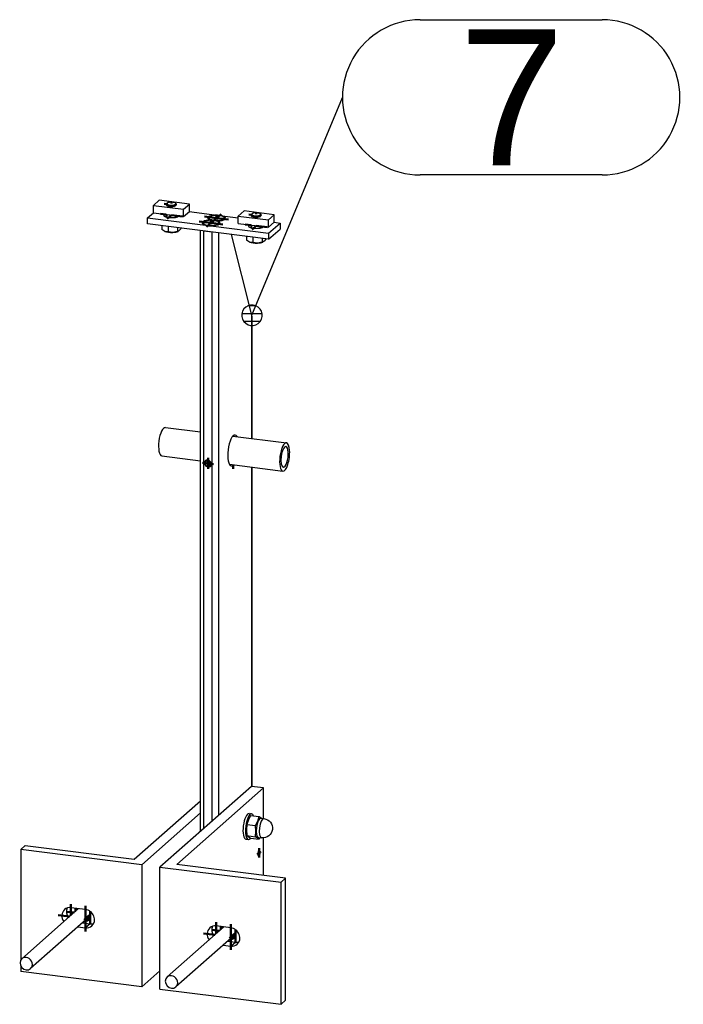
# Model space of a CAD drawing. Header units: millimetres. Extents: x 4464 to 5058, y 2900 to 3320.
# Tile 19 of 110: x 4703 to 4720, y 2926 to 2951. Entities that reach past the tile are written whole.
import ezdxf
from ezdxf.enums import TextEntityAlignment as Align

# ---------------------------------------------------------------- set-up
doc = ezdxf.new("R2010")
doc.units = ezdxf.units.MM
doc.linetypes.add('STRICHPUNKT2', pattern=[18.5, 10, -4, 0.5, -4])
doc.layers.get('0').update_dxf_attribs({"linetype": 'CONTINUOUS'})
for name, color, linetype in [('DIM49', 4, 'CONTINUOUS'), ('LE_GREEN', 3, 'CONTINUOUS'), ('LE_RED', 1, 'CONTINUOUS'), ('TXT_ALL', 7, 'CONTINUOUS')]:
    doc.layers.add(name, color=color, linetype=linetype)
doc.layers.add('LE_ALL', color=7, linetype='CONTINUOUS', lineweight=50)
doc.styles.add('ARIAL', font='arial.ttf')

# ---------------------------------------------------------------- blocks, each defined once
blk = doc.blocks.new('BALUSTER PROFIEL 80X15 R4_03794', base_point=(4708.836, 2940.318))
for p, q in [((4707.944, 2930.112), (4707.944, 2945.583)), ((4708.03, 2930.188), (4708.03, 2945.572)), ((4708.248, 2945.544), (4708.03, 2945.572)), ((4708.248, 2930.381), (4708.248, 2945.544)), ((4708.42, 2930.532), (4708.42, 2945.523)), ((4709.269, 2943.404), (4708.745, 2945.482)), ((4709.269, 2940.23), (4709.269, 2943.404)), ((4709.277, 2940.229), (4709.277, 2943.339)), ((4709.269, 2931.269), (4709.269, 2939.491)), ((4709.277, 2931.268), (4709.277, 2939.49))]:
    blk.add_line(p, q)
for centre, major_axis, ratio, start_param, end_param in [((4709.144, 2943.42), (0.087, -0.181), 0.559575, 0.864613, 1.22598), ((4708.786, 2939.921), (-0.05, -0.397), 0.333333, 3.141593, 6.283185), ((4708.786, 2939.921), (-0.05, -0.397), 0.333333, 2.730455, 3.141593), ((4708.786, 2939.921), (-0.05, -0.397), 0.333333, 0, 0.411138)]:
    blk.add_ellipse(centre, major_axis=major_axis, ratio=ratio, start_param=start_param, end_param=end_param)
at = {"layer": 'LE_RED'}
for start_param, end_param in [(3.141593, 6.283185), (2.093172, 3.141593), (0, 0.522376)]:
    blk.add_ellipse((4708.139, 2939.587), major_axis=(0.0661, -0.075), ratio=0.881917, start_param=start_param, end_param=end_param, dxfattribs=at)
blk = doc.blocks.new('_03796', base_point=(4708.786, 2939.552))
at = {"layer": 'LE_ALL', "color": 1, "linetype": 'STRICHPUNKT2'}
for p, q in [((4708.139, 2939.587), (4707.999, 2939.605)), ((4708.122, 2939.571), (4708.194, 2939.636)), ((4708.139, 2939.587), (4708.139, 2939.728)), ((4708.139, 2939.587), (4708.139, 2939.446)), ((4708.139, 2939.587), (4708.28, 2939.569)), ((4708.786, 2939.552), (4708.786, 2939.45))]:
    blk.add_line(p, q, dxfattribs=at)
blk = doc.blocks.new('_03795')
blk.add_blockref('_03796', (4708.786, 2939.552))
blk = doc.blocks.new('DIN 13-M6_03798', base_point=(4708.194, 2939.524))
for start_param, end_param in [(3.141593, 6.283185), (0, 3.141593)]:
    blk.add_ellipse((4708.139, 2939.587), major_axis=(0.0551, -0.0625), ratio=0.881917, start_param=start_param, end_param=end_param)
at = {"layer": 'LE_RED'}
for start_param, end_param in [(3.141593, 6.283185), (2.093172, 3.141593), (0, 0.522376)]:
    blk.add_ellipse((4708.139, 2939.587), major_axis=(0.0661, -0.075), ratio=0.881917, start_param=start_param, end_param=end_param, dxfattribs=at)
blk = doc.blocks.new('DIN 13-M6_03797')
blk.add_blockref('DIN 13-M6_03798', (4708.194, 2939.524))
blk = doc.blocks.new('BALUSTER PROFIEL 80X15 R4_03793')
for name, p in [('BALUSTER PROFIEL 80X15 R4_03794', (4708.836, 2940.318)), ('_03795', (0, 0)), ('DIN 13-M6_03797', (0, 0))]:
    blk.add_blockref(name, p)
blk = doc.blocks.new('Hoeklijn 200x100x10_03801', base_point=(4708.528, 2927.179))
for p, q in [((4709.257, 2931.27), (4706.9, 2929.192)), ((4707.33, 2929.256), (4709.569, 2931.231)), ((4709.569, 2931.231), (4709.257, 2931.27)), ((4709.569, 2930.439), (4709.569, 2931.231)), ((4709.569, 2928.974), (4709.569, 2929.941)), ((4706.9, 2929.192), (4710.018, 2928.799)), ((4706.9, 2926.049), (4706.9, 2929.192)), ((4710.136, 2928.903), (4707.33, 2929.256)), ((4710.018, 2928.799), (4710.136, 2928.903)), ((4708.724, 2927.626), (4708.35, 2927.673)), ((4708.528, 2927.179), (4708.724, 2927.155)), ((4708.646, 2927.283), (4708.842, 2927.259)), ((4708.724, 2927.155), (4708.842, 2927.259))]:
    blk.add_line(p, q)
for points in [[(4710.018, 2925.656), (4710.136, 2925.76), (4710.136, 2928.903)], [(4706.9, 2926.049), (4710.018, 2925.656), (4710.018, 2928.799)]]:
    blk.add_lwpolyline(points)
for centre, major_axis, ratio, start_param, end_param in [((4709.451, 2929.556), (-0.0104, -0.0827), 0.333333, 3.141593, 6.283185), ((4709.451, 2929.556), (-0.0104, -0.0827), 0.333333, 0, 3.141593), ((4708.35, 2927.438), (0.165, -0.188), 0.881917, 3.141593, 4.597824), ((4708.35, 2927.438), (0.165, -0.188), 0.881917, 2.356194, 3.141593), ((4708.468, 2927.542), (0.165, -0.188), 0.881917, 3.505949, 4.597824), ((4708.724, 2927.39), (0.165, -0.188), 0.881917, 6.283185, 8.63938), ((4708.724, 2927.39), (0.165, -0.188), 0.881917, 5.497787, 6.283185), ((4708.842, 2927.494), (0.165, -0.188), 0.881917, 5.497787, 5.918829)]:
    blk.add_ellipse(centre, major_axis=major_axis, ratio=ratio, start_param=start_param, end_param=end_param)
blk = doc.blocks.new('_03803', base_point=(4708.857, 2927.508))
at = {"layer": 'LE_ALL', "color": 1, "linetype": 'STRICHPUNKT2'}
for p, q in [((4709.451, 2929.556), (4709.451, 2929.674)), ((4709.451, 2929.556), (4709.407, 2929.517)), ((4709.423, 2929.559), (4709.49, 2929.551)), ((4709.451, 2929.556), (4709.495, 2929.595)), ((4709.451, 2929.556), (4709.451, 2929.438)), ((4708.234, 2927.571), (4708.43, 2927.546)), ((4708.35, 2927.476), (4708.35, 2927.768)), ((4708.468, 2927.58), (4708.468, 2927.658)), ((4708.724, 2927.06), (4708.724, 2927.72)), ((4708.842, 2927.259), (4708.842, 2927.579)), ((4708.023, 2927.479), (4708.312, 2927.442)), ((4708.857, 2927.508), (4708.689, 2927.359))]:
    blk.add_line(p, q, dxfattribs=at)
blk = doc.blocks.new('_03802')
blk.add_blockref('_03803', (4708.857, 2927.508))
blk = doc.blocks.new('Hoeklijn 200x100x10_03800')
for name, p in [('Hoeklijn 200x100x10_03801', (4708.528, 2927.179)), ('_03802', (0, 0))]:
    blk.add_blockref(name, p)
blk = doc.blocks.new('Hoeklijn 200x100x10_03805', base_point=(4704.982, 2928.098))
for p, q in [((4706.238, 2929.394), (4707.944, 2930.898)), ((4703.314, 2929.643), (4703.432, 2929.747)), ((4706.432, 2929.251), (4703.314, 2929.643)), ((4703.314, 2929.643), (4703.314, 2926.795)), ((4703.432, 2929.747), (4706.238, 2929.394)), ((4704.982, 2928.098), (4704.608, 2928.145)), ((4704.786, 2927.651), (4704.982, 2927.626)), ((4704.904, 2927.755), (4705.1, 2927.73)), ((4705.1, 2927.73), (4704.982, 2927.626)), ((4703.314, 2926.648), (4703.314, 2926.501)), ((4706.432, 2926.108), (4703.314, 2926.501)), ((4706.9, 2926.52), (4706.432, 2926.108))]:
    blk.add_line(p, q)
blk.add_lwpolyline([(4707.944, 2930.584), (4706.432, 2929.251), (4706.432, 2926.108)])
for centre, start_param, end_param in [((4704.608, 2927.909), 3.141593, 4.597824), ((4704.608, 2927.909), 2.356194, 3.141593), ((4704.726, 2928.013), 3.505949, 4.597824), ((4704.982, 2927.862), 0, 2.356194), ((4704.982, 2927.862), 5.497787, 6.283185), ((4705.1, 2927.966), 5.497787, 5.918829)]:
    blk.add_ellipse(centre, major_axis=(0.165, -0.188), ratio=0.881917, start_param=start_param, end_param=end_param)
blk = doc.blocks.new('_03807', base_point=(4705.115, 2927.979))
at = {"layer": 'LE_ALL', "color": 1, "linetype": 'STRICHPUNKT2'}
for p, q in [((4704.608, 2928.239), (4704.608, 2927.947)), ((4704.726, 2928.13), (4704.726, 2928.051)), ((4704.982, 2928.192), (4704.982, 2927.532)), ((4704.571, 2927.914), (4704.281, 2927.95)), ((4704.688, 2928.018), (4704.492, 2928.042)), ((4705.115, 2927.979), (4704.947, 2927.831)), ((4705.1, 2928.051), (4705.1, 2927.73))]:
    blk.add_line(p, q, dxfattribs=at)
blk = doc.blocks.new('_03806')
blk.add_blockref('_03807', (4705.115, 2927.979))
blk = doc.blocks.new('Hoeklijn 200x100x10_03804')
for name, p in [('Hoeklijn 200x100x10_03805', (4704.982, 2928.098)), ('_03806', (0, 0))]:
    blk.add_blockref(name, p)
blk = doc.blocks.new('Precisie buis 22x3_03809', base_point=(4710.078, 2939.49))
for p, q in [((4707.039, 2940.511), (4707.944, 2940.397)), ((4708.779, 2940.292), (4710.157, 2940.118)), ((4706.947, 2939.783), (4707.944, 2939.658)), ((4708.687, 2939.564), (4710.065, 2939.39))]:
    blk.add_line(p, q)
for centre, major_axis, start_param, end_param in [((4706.993, 2940.147), (-0.046, -0.364), 3.141593, 6.283185), ((4710.111, 2939.754), (-0.046, -0.364), 3.141593, 6.283185), ((4710.111, 2939.754), (-0.033, -0.265), 3.141593, 6.283185), ((4710.111, 2939.754), (-0.046, -0.364), 0, 3.141593), ((4710.111, 2939.754), (-0.033, -0.265), 6.283185, 9.424778)]:
    blk.add_ellipse(centre, major_axis=major_axis, ratio=0.333333, start_param=start_param, end_param=end_param)
blk = doc.blocks.new('Precisie buis 22x3_03808')
blk.add_blockref('Precisie buis 22x3_03809', (4710.078, 2939.49))
blk = doc.blocks.new('153.1.100 100 x 5 50 x 47 PM6_03811', base_point=(4709.192, 2945.732))
for p, q in [((4706.58, 2945.912), (4706.729, 2946.043)), ((4706.58, 2945.912), (4708.072, 2945.724)), ((4706.58, 2945.754), (4706.58, 2945.912)), ((4708.199, 2945.849), (4708.184, 2945.858)), ((4708.394, 2945.973), (4708.367, 2945.984)), ((4708.39, 2945.832), (4708.369, 2945.826)), ((4708.501, 2945.967), (4708.47, 2945.963)), ((4708.501, 2945.967), (4708.912, 2945.915)), ((4709.698, 2945.362), (4706.58, 2945.754)), ((4708.207, 2945.707), (4709.698, 2945.519)), ((4709.698, 2945.519), (4709.993, 2945.779)), ((4709.698, 2945.362), (4709.993, 2945.621)), ((4709.837, 2945.798), (4709.993, 2945.779)), ((4709.993, 2945.779), (4709.993, 2945.621)), ((4709.698, 2945.519), (4709.698, 2945.362))]:
    blk.add_line(p, q)
for points in [[(4707.654, 2946.073), (4708.367, 2945.984)], [(4708.072, 2945.724), (4708.139, 2945.704), (4708.207, 2945.707)]]:
    blk.add_lwpolyline(points)
for centre, major_axis, start_param, end_param in [((4707.195, 2945.983), (0.2, 0), 2.761161, 3.141593), ((4707.195, 2945.983), (0.2, 0), 3.141593, 5.940882), ((4708.216, 2945.783), (0.228, 0), 1.712902, 3.50296), ((4708.357, 2945.907), (0.228, 0), 1.530478, 3.50296), ((4708.357, 2945.907), (0.228, 0), 3.50296, 3.847549), ((4708.357, 2945.907), (0.228, 0), 4.854494, 5.921818), ((4708.216, 2945.783), (0.228, 0), 5.921818, 6.989142), ((4708.357, 2945.907), (0.228, 0), 5.921818, 7.171566), ((4708.216, 2945.783), (0.228, 0), 3.50296, 4.029973), ((4708.216, 2945.783), (0.228, 0), 4.67207, 5.921818), ((4709.378, 2945.708), (0.2, 0), 2.761161, 3.141593), ((4709.378, 2945.708), (0.2, 0), 3.141593, 5.940882)]:
    blk.add_ellipse(centre, major_axis=major_axis, ratio=0.333333, start_param=start_param, end_param=end_param)
blk = doc.blocks.new('_03813', base_point=(4707.195, 2945.983))
at = {"layer": 'LE_ALL', "color": 1, "linetype": 'STRICHPUNKT2'}
for p, q in [((4707.062, 2945.999), (4706.915, 2946.018)), ((4707.195, 2945.983), (4707.089, 2945.889)), ((4707.195, 2945.983), (4707.476, 2945.947)), ((4708.357, 2945.907), (4708.05, 2945.946)), ((4708.216, 2945.783), (4708.332, 2945.885)), ((4708.216, 2945.877), (4708.216, 2945.759)), ((4708.357, 2945.907), (4708.241, 2945.805)), ((4708.357, 2945.907), (4708.473, 2946.01)), ((4708.357, 2946.002), (4708.357, 2945.884)), ((4708.357, 2945.907), (4708.665, 2945.869)), ((4708.216, 2945.783), (4707.909, 2945.821)), ((4708.216, 2945.783), (4708.1, 2945.68)), ((4708.216, 2945.783), (4708.523, 2945.744)), ((4709.245, 2945.724), (4709.097, 2945.743)), ((4709.378, 2945.708), (4709.272, 2945.614)), ((4709.378, 2945.708), (4709.659, 2945.672))]:
    blk.add_line(p, q, dxfattribs=at)
blk = doc.blocks.new('_03812')
blk.add_blockref('_03813', (4707.195, 2945.983))
blk = doc.blocks.new('153.1.100 100 x 5 50 x 47 PM6_03810')
for name, p in [('153.1.100 100 x 5 50 x 47 PM6_03811', (4709.192, 2945.732)), ('_03812', (0, 0))]:
    blk.add_blockref(name, p)
blk = doc.blocks.new('Sluitring (DIN 125)-M10_03817', base_point=(4709.26, 2930.562))
for p, q in [((4709.198, 2930.569), (4709.26, 2930.562)), ((4709.115, 2929.908), (4709.177, 2929.9))]:
    blk.add_line(p, q)
at = {"layer": 'LE_GREEN'}
for centre, start_param, end_param in [((4709.156, 2930.239), 3.141593, 6.283185), ((4709.219, 2930.231), 3.141593, 6.283185), ((4709.219, 2930.231), 2.614153, 3.141593), ((4709.219, 2930.231), 0, 0.527439)]:
    blk.add_ellipse(centre, major_axis=(-0.042, -0.331), ratio=0.333333, start_param=start_param, end_param=end_param, dxfattribs=at)
blk = doc.blocks.new('Sluitring (DIN 125)-M10_03816')
blk.add_blockref('Sluitring (DIN 125)-M10_03817', (4709.26, 2930.562))
blk = doc.blocks.new('Hoge dopmoer (DIN 1587)-M10_03819', base_point=(4709.474, 2929.947))
for p, q in [((4709.233, 2930.519), (4709.454, 2930.492)), ((4709.437, 2929.951), (4709.515, 2929.942))]:
    blk.add_line(p, q)
for points in [[(4709.233, 2930.519), (4709.176, 2930.406), (4709.139, 2930.291), (4709.359, 2930.263)], [(4709.474, 2929.947), (4709.454, 2929.911), (4709.359, 2929.973), (4709.37, 2930.117), (4709.359, 2930.263), (4709.417, 2930.376), (4709.454, 2930.492), (4709.533, 2930.443)], [(4709.139, 2930.291), (4709.129, 2930.147), (4709.139, 2930.001), (4709.359, 2929.973)], [(4709.139, 2930.001), (4709.233, 2929.939), (4709.454, 2929.911)]]:
    blk.add_lwpolyline(points)
blk.add_lwpolyline([(4709.499, 2930.447), (4709.577, 2930.438, -1), (4709.515, 2929.942)], format="xyb")
for centre in [(4709.468, 2930.199), (4709.546, 2930.19)]:
    blk.add_ellipse(centre, major_axis=(-0.031, -0.248), ratio=0.333333, start_param=3.141593, end_param=6.283185)
blk = doc.blocks.new('Hoge dopmoer (DIN 1587)-M10_03818')
blk.add_blockref('Hoge dopmoer (DIN 1587)-M10_03819', (4709.474, 2929.947))
blk = doc.blocks.new('Montage hoeklijn aan baluster_03815')
for name in ['Sluitring (DIN 125)-M10_03816', 'Hoge dopmoer (DIN 1587)-M10_03818']:
    blk.add_blockref(name, (0, 0))
blk = doc.blocks.new('Carrosseriering M12 (ISO 7093 _ DIN 9021)_03823', base_point=(4705.057, 2927.827))
for centre, start_param, end_param in [((4704.913, 2927.989), 3.317607, 3.810313), ((4704.952, 2928.024), 3.536683, 3.810313), ((4704.913, 2927.989), 5.614465, 6.283185), ((4704.952, 2928.024), 5.614465, 6.147079), ((4704.913, 2927.989), 6.283185, 7.508071)]:
    blk.add_ellipse(centre, major_axis=(0.143, -0.163), ratio=0.881917, start_param=start_param, end_param=end_param)
blk = doc.blocks.new('Carrosseriering M12 (ISO 7093 _ DIN 9021)_03822')
blk.add_blockref('Carrosseriering M12 (ISO 7093 _ DIN 9021)_03823', (4705.057, 2927.827))
blk = doc.blocks.new('Hoge dopmoer (DIN 1587)-M12_03825', base_point=(4704.995, 2927.835))
at = {"layer": 'LE_RED'}
for start_param, end_param in [(3.502147, 3.696404), (5.728374, 6.283185), (6.283185, 6.43201)]:
    blk.add_ellipse((4704.952, 2928.024), major_axis=(0.132, -0.15), ratio=0.881917, start_param=start_param, end_param=end_param, dxfattribs=at)
blk = doc.blocks.new('GEWINDE_03827', base_point=(4704.995, 2927.835))
blk.add_ellipse((4704.958, 2928.029), major_axis=(0.112, -0.128), ratio=0.881917, start_param=0, end_param=0.61832)
at = {"layer": 'LE_RED'}
for start_param, end_param in [(3.502147, 3.696404), (5.728374, 6.283185), (6.283185, 6.43201)]:
    blk.add_ellipse((4704.952, 2928.024), major_axis=(0.132, -0.15), ratio=0.881917, start_param=start_param, end_param=end_param, dxfattribs=at)
blk = doc.blocks.new('GEWINDE_03826')
blk.add_blockref('GEWINDE_03827', (4704.995, 2927.835))
blk = doc.blocks.new('Hoge dopmoer (DIN 1587)-M12_03824')
for name, p in [('Hoge dopmoer (DIN 1587)-M12_03825', (4704.995, 2927.835)), ('GEWINDE_03826', (0, 0))]:
    blk.add_blockref(name, p)
blk = doc.blocks.new('Draadstang-M12x140_03829', base_point=(4703.343, 2926.831))
for p, q in [((4704.804, 2928.12), (4703.343, 2926.831)), ((4705.071, 2927.902), (4703.568, 2926.576))]:
    blk.add_line(p, q)
for start_param, end_param in [(3.141593, 6.283185), (0, 3.141593)]:
    blk.add_ellipse((4703.455, 2926.704), major_axis=(0.112, -0.128), ratio=0.881917, start_param=start_param, end_param=end_param)
blk = doc.blocks.new('Draadstang-M12x140_03828')
blk.add_blockref('Draadstang-M12x140_03829', (4703.343, 2926.831))
blk = doc.blocks.new('Montage baluster_03820')
for name in ['Draadstang-M12x140_03828', 'Carrosseriering M12 (ISO 7093 _ DIN 9021)_03822', 'Hoge dopmoer (DIN 1587)-M12_03824']:
    blk.add_blockref(name, (0, 0))
blk = doc.blocks.new('Carrosseriering M12 (ISO 7093 _ DIN 9021)_03833', base_point=(4708.798, 2927.355))
for centre, start_param, end_param in [((4708.655, 2927.518), 3.317607, 3.810313), ((4708.694, 2927.552), 3.536683, 3.810313), ((4708.655, 2927.518), 0, 1.224886), ((4708.655, 2927.518), 5.614465, 6.283185), ((4708.694, 2927.552), 5.614465, 6.147079)]:
    blk.add_ellipse(centre, major_axis=(0.143, -0.163), ratio=0.881917, start_param=start_param, end_param=end_param)
blk = doc.blocks.new('Carrosseriering M12 (ISO 7093 _ DIN 9021)_03832')
blk.add_blockref('Carrosseriering M12 (ISO 7093 _ DIN 9021)_03833', (4708.798, 2927.355))
blk = doc.blocks.new('Hoge dopmoer (DIN 1587)-M12_03835', base_point=(4708.737, 2927.363))
at = {"layer": 'LE_RED'}
for start_param, end_param in [(3.502147, 3.696404), (5.728374, 6.283185), (0, 0.148825)]:
    blk.add_ellipse((4708.694, 2927.552), major_axis=(0.132, -0.15), ratio=0.881917, start_param=start_param, end_param=end_param, dxfattribs=at)
blk = doc.blocks.new('GEWINDE_03837', base_point=(4708.737, 2927.363))
blk.add_ellipse((4708.7, 2927.558), major_axis=(0.112, -0.128), ratio=0.881917, start_param=6.283185, end_param=6.901505)
at = {"layer": 'LE_RED'}
for start_param, end_param in [(3.502147, 3.696404), (5.728374, 6.283185), (0, 0.148825)]:
    blk.add_ellipse((4708.694, 2927.552), major_axis=(0.132, -0.15), ratio=0.881917, start_param=start_param, end_param=end_param, dxfattribs=at)
blk = doc.blocks.new('GEWINDE_03836')
blk.add_blockref('GEWINDE_03837', (4708.737, 2927.363))
blk = doc.blocks.new('Hoge dopmoer (DIN 1587)-M12_03834')
for name, p in [('Hoge dopmoer (DIN 1587)-M12_03835', (4708.737, 2927.363)), ('GEWINDE_03836', (0, 0))]:
    blk.add_blockref(name, p)
blk = doc.blocks.new('Draadstang-M12x140_03839', base_point=(4707.085, 2926.36))
for p, q in [((4708.546, 2927.649), (4707.085, 2926.36)), ((4708.812, 2927.43), (4707.31, 2926.105))]:
    blk.add_line(p, q)
for start_param, end_param in [(3.141593, 6.283185), (6.283185, 9.424778)]:
    blk.add_ellipse((4707.197, 2926.232), major_axis=(0.112, -0.128), ratio=0.881917, start_param=start_param, end_param=end_param)
blk = doc.blocks.new('Draadstang-M12x140_03838')
blk.add_blockref('Draadstang-M12x140_03839', (4707.085, 2926.36))
blk = doc.blocks.new('Montage baluster_03830')
for name in ['Draadstang-M12x140_03838', 'Carrosseriering M12 (ISO 7093 _ DIN 9021)_03832', 'Hoge dopmoer (DIN 1587)-M12_03834']:
    blk.add_blockref(name, (0, 0))
blk = doc.blocks.new('Stelschroef (DIN 913 - ISO 4026)-M6x20_03842', base_point=(4708.132, 2939.635))
for p in [(4708.15, 2939.663), (4708.16, 2939.66)]:
    blk.add_line(p, (4708.132, 2939.635))
for points in [[(4708.132, 2939.635), (4708.159, 2939.585), (4708.213, 2939.578)], [(4708.191, 2939.639), (4708.201, 2939.621), (4708.159, 2939.585)]]:
    blk.add_lwpolyline(points)
at = {"layer": 'LE_RED'}
blk.add_ellipse((4708.186, 2939.629), major_axis=(0.0551, -0.0625), ratio=0.881917, start_param=3.583421, end_param=5.841357, dxfattribs=at)
blk = doc.blocks.new('GEWINDE_03844', base_point=(4708.213, 2939.551))
at = {"layer": 'LE_RED'}
blk.add_ellipse((4708.186, 2939.629), major_axis=(0.0551, -0.0625), ratio=0.881917, start_param=3.583421, end_param=5.841357, dxfattribs=at)
blk = doc.blocks.new('GEWINDE_03843')
blk.add_blockref('GEWINDE_03844', (4708.213, 2939.551))
blk = doc.blocks.new('Stelschroef (DIN 913 - ISO 4026)-M6x20_03841')
for name, p in [('Stelschroef (DIN 913 - ISO 4026)-M6x20_03842', (4708.132, 2939.635)), ('GEWINDE_03843', (0, 0))]:
    blk.add_blockref(name, p)
blk = doc.blocks.new('Montage sierregel_03840')
blk.add_blockref('Stelschroef (DIN 913 - ISO 4026)-M6x20_03841', (0, 0))
blk = doc.blocks.new('Verzonken kopbout (DIN 7991_ISO 10642)-M6x20_03847', base_point=(4708.156, 2945.766))
for p, q in [((4708.016, 2945.76), (4708.016, 2945.783)), ((4708.204, 2945.761), (4708.204, 2945.808)), ((4708.276, 2945.77), (4708.276, 2945.799)), ((4708.416, 2945.76), (4708.416, 2945.783))]:
    blk.add_line(p, q)
blk.add_lwpolyline([(4708.156, 2945.766), (4708.228, 2945.757), (4708.288, 2945.774), (4708.276, 2945.799), (4708.204, 2945.808), (4708.144, 2945.792)], close=True)
for centre, start_param, end_param in [((4708.216, 2945.783), 0, 3.141593), ((4708.216, 2945.783), 3.141593, 6.283185), ((4708.216, 2945.76), 3.141593, 3.422522), ((4708.216, 2945.76), 6.002256, 6.283185)]:
    blk.add_ellipse(centre, major_axis=(0.2, 0), ratio=0.333333, start_param=start_param, end_param=end_param)
blk = doc.blocks.new('Verzonken kopbout (DIN 7991_ISO 10642)-M6x20_03846')
blk.add_blockref('Verzonken kopbout (DIN 7991_ISO 10642)-M6x20_03847', (4708.156, 2945.766))
blk = doc.blocks.new('Verzonken kopbout (DIN 7991_ISO 10642)-M6x20_03849', base_point=(4708.298, 2945.891))
for p, q in [((4708.157, 2945.885), (4708.157, 2945.907)), ((4708.345, 2945.885), (4708.345, 2945.933)), ((4708.417, 2945.895), (4708.417, 2945.924)), ((4708.557, 2945.885), (4708.557, 2945.907))]:
    blk.add_line(p, q)
blk.add_lwpolyline([(4708.298, 2945.891), (4708.37, 2945.882), (4708.429, 2945.898), (4708.417, 2945.924), (4708.345, 2945.933), (4708.285, 2945.917)], close=True)
for centre, start_param, end_param in [((4708.357, 2945.907), 0, 3.141593), ((4708.357, 2945.907), 3.141593, 6.283185), ((4708.357, 2945.885), 3.141593, 3.422522), ((4708.357, 2945.885), 6.002256, 6.283185)]:
    blk.add_ellipse(centre, major_axis=(0.2, 0), ratio=0.333333, start_param=start_param, end_param=end_param)
blk = doc.blocks.new('Verzonken kopbout (DIN 7991_ISO 10642)-M6x20_03848')
blk.add_blockref('Verzonken kopbout (DIN 7991_ISO 10642)-M6x20_03849', (4708.298, 2945.891))
blk = doc.blocks.new('Montage strip op baluster_03845')
for name in ['Verzonken kopbout (DIN 7991_ISO 10642)-M6x20_03846', 'Verzonken kopbout (DIN 7991_ISO 10642)-M6x20_03848']:
    blk.add_blockref(name, (0, 0))
blk = doc.blocks.new('1011-2 Moerblok M8 SMALL_03852', base_point=(4709.245, 2945.975))
for p, q in [((4709.065, 2946.091), (4708.912, 2945.956)), ((4709.844, 2945.993), (4709.065, 2946.091)), ((4708.912, 2945.956), (4709.691, 2945.858)), ((4708.912, 2945.768), (4708.912, 2945.956)), ((4709.691, 2945.858), (4709.844, 2945.993)), ((4709.844, 2945.805), (4709.844, 2945.993)), ((4709.691, 2945.67), (4709.844, 2945.805))]:
    blk.add_line(p, q)
blk.add_lwpolyline([(4708.912, 2945.768), (4709.691, 2945.67), (4709.691, 2945.858)])
at = {"layer": 'LE_RED'}
for start_param, end_param in [(3.141593, 4.351022), (4.351022, 5.658796)]:
    blk.add_ellipse((4709.378, 2945.975), major_axis=(0.133, 0), ratio=0.333333, start_param=start_param, end_param=end_param, dxfattribs=at)
blk = doc.blocks.new('DIN 13-M8_03854', base_point=(4709.245, 2945.975))
at = {"layer": 'LE_RED'}
for start_param, end_param in [(3.141593, 4.351022), (4.351022, 5.658796)]:
    blk.add_ellipse((4709.378, 2945.975), major_axis=(0.133, 0), ratio=0.333333, start_param=start_param, end_param=end_param, dxfattribs=at)
blk = doc.blocks.new('DIN 13-M8_03853')
blk.add_blockref('DIN 13-M8_03854', (4709.245, 2945.975))
blk = doc.blocks.new('_03856', base_point=(4709.378, 2946.038))
at = {"layer": 'LE_ALL', "color": 1, "linetype": 'STRICHPUNKT2'}
for p, q in [((4709.246, 2945.991), (4709.191, 2945.998)), ((4709.378, 2946.038), (4709.378, 2946.003))]:
    blk.add_line(p, q, dxfattribs=at)
blk = doc.blocks.new('_03855')
blk.add_blockref('_03856', (4709.378, 2946.038))
blk = doc.blocks.new('1011-2 Moerblok M8 SMALL_03851')
for name, p in [('1011-2 Moerblok M8 SMALL_03852', (4709.245, 2945.975)), ('_03855', (0, 0)), ('DIN 13-M8_03853', (0, 0))]:
    blk.add_blockref(name, p)
blk = doc.blocks.new('Zeskant tapbout-M8x16 (DIN 933)_03858', base_point=(4709.131, 2945.433))
for p, q in [((4709.131, 2945.433), (4709.131, 2945.338)), ((4709.207, 2945.289), (4709.131, 2945.338)), ((4709.29, 2945.413), (4709.29, 2945.274)), ((4709.536, 2945.382), (4709.536, 2945.287)), ((4709.625, 2945.365), (4709.581, 2945.308)), ((4709.29, 2945.274), (4709.21, 2945.288)), ((4709.413, 2945.262), (4709.29, 2945.274)), ((4709.536, 2945.287), (4709.413, 2945.262)), ((4709.557, 2945.293), (4709.536, 2945.287)), ((4709.581, 2945.308), (4709.557, 2945.293))]:
    blk.add_line(p, q)
for centre, major_axis, start_param, end_param in [((4709.378, 2946.003), (0.113, 0), 6.283185, 9.424778), ((4709.378, 2946.003), (0.113, 0), 3.141593, 6.283185), ((4709.378, 2945.334), (0.217, 0), 3.827423, 4.874621), ((4709.378, 2945.334), (0.217, 0), 4.874621, 5.624127)]:
    blk.add_ellipse(centre, major_axis=major_axis, ratio=0.333333, start_param=start_param, end_param=end_param)
blk = doc.blocks.new('GEWINDE_03860', base_point=(4709.511, 2945.984))
for p, q in [((4709.253, 2946), (4709.272, 2946.016)), ((4709.503, 2946), (4709.484, 2946.016)), ((4709.245, 2945.658), (4709.245, 2945.726)), ((4709.511, 2945.658), (4709.511, 2945.692))]:
    blk.add_line(p, q)
for start_param, end_param in [(2.780225, 3.141593), (3.141593, 6.283185), (6.283185, 6.644552)]:
    blk.add_ellipse((4709.378, 2945.984), major_axis=(0.133, 0), ratio=0.333333, start_param=start_param, end_param=end_param)
at = {"layer": 'LE_RED'}
for p, q in [((4709.265, 2945.975), (4709.265, 2946.003)), ((4709.491, 2945.975), (4709.491, 2946.003)), ((4709.265, 2945.653), (4709.265, 2945.723)), ((4709.491, 2945.653), (4709.491, 2945.695))]:
    blk.add_line(p, q, dxfattribs=at)
for start_param, end_param in [(2.780225, 3.141593), (3.141593, 5.658796), (1.209429, 2.780225), (0.946407, 1.209429)]:
    blk.add_ellipse((4709.378, 2946.003), major_axis=(0.113, 0), ratio=0.333333, start_param=start_param, end_param=end_param, dxfattribs=at)
blk = doc.blocks.new('GEWINDE_03859')
blk.add_blockref('GEWINDE_03860', (4709.511, 2945.984))
blk = doc.blocks.new('Zeskant tapbout-M8x16 (DIN 933)_03857')
for name, p in [('Zeskant tapbout-M8x16 (DIN 933)_03858', (4709.131, 2945.433)), ('GEWINDE_03859', (0, 0))]:
    blk.add_blockref(name, p)
blk = doc.blocks.new('Montage handregel_03850')
for name in ['1011-2 Moerblok M8 SMALL_03851', 'Zeskant tapbout-M8x16 (DIN 933)_03857']:
    blk.add_blockref(name, (0, 0))
blk = doc.blocks.new('1011-2 Moerblok M8 SMALL_03863', base_point=(4707.062, 2946.25))
for p, q in [((4706.882, 2946.366), (4706.729, 2946.231)), ((4707.662, 2946.268), (4706.882, 2946.366)), ((4706.729, 2946.231), (4707.509, 2946.133)), ((4706.729, 2946.043), (4706.729, 2946.231)), ((4707.509, 2946.133), (4707.662, 2946.268)), ((4707.662, 2946.08), (4707.662, 2946.268)), ((4707.509, 2945.945), (4707.662, 2946.08))]:
    blk.add_line(p, q)
blk.add_lwpolyline([(4706.729, 2946.043), (4707.509, 2945.945), (4707.509, 2946.133)])
at = {"layer": 'LE_RED'}
for start_param, end_param in [(3.141593, 4.351022), (4.351022, 5.658796)]:
    blk.add_ellipse((4707.195, 2946.25), major_axis=(0.133, 0), ratio=0.333333, start_param=start_param, end_param=end_param, dxfattribs=at)
blk = doc.blocks.new('DIN 13-M8_03865', base_point=(4707.062, 2946.25))
at = {"layer": 'LE_RED'}
for start_param, end_param in [(3.141593, 4.351022), (4.351022, 5.658796)]:
    blk.add_ellipse((4707.195, 2946.25), major_axis=(0.133, 0), ratio=0.333333, start_param=start_param, end_param=end_param, dxfattribs=at)
blk = doc.blocks.new('DIN 13-M8_03864')
blk.add_blockref('DIN 13-M8_03865', (4707.062, 2946.25))
blk = doc.blocks.new('_03867', base_point=(4707.195, 2946.313))
at = {"layer": 'LE_ALL', "color": 1, "linetype": 'STRICHPUNKT2'}
for p, q in [((4707.064, 2946.266), (4707.008, 2946.273)), ((4707.195, 2946.313), (4707.195, 2946.278))]:
    blk.add_line(p, q, dxfattribs=at)
blk = doc.blocks.new('_03866')
blk.add_blockref('_03867', (4707.195, 2946.313))
blk = doc.blocks.new('1011-2 Moerblok M8 SMALL_03862')
for name, p in [('1011-2 Moerblok M8 SMALL_03863', (4707.062, 2946.25)), ('_03866', (0, 0)), ('DIN 13-M8_03864', (0, 0))]:
    blk.add_blockref(name, p)
blk = doc.blocks.new('Zeskant tapbout-M8x16 (DIN 933)_03869', base_point=(4706.948, 2945.708))
for p, q in [((4706.948, 2945.708), (4706.948, 2945.613)), ((4707.024, 2945.564), (4706.948, 2945.613)), ((4707.107, 2945.688), (4707.107, 2945.549)), ((4707.354, 2945.657), (4707.354, 2945.562)), ((4707.398, 2945.583), (4707.375, 2945.568)), ((4707.442, 2945.64), (4707.398, 2945.583)), ((4707.107, 2945.549), (4707.028, 2945.563)), ((4707.23, 2945.537), (4707.107, 2945.549)), ((4707.354, 2945.562), (4707.23, 2945.537)), ((4707.375, 2945.568), (4707.354, 2945.562))]:
    blk.add_line(p, q)
for centre, major_axis, start_param, end_param in [((4707.195, 2946.278), (0.113, 0), 6.283185, 9.424778), ((4707.195, 2946.278), (0.113, 0), 3.141593, 6.283185), ((4707.195, 2945.609), (0.217, 0), 3.827423, 4.874621), ((4707.195, 2945.609), (0.217, 0), 4.874621, 5.624127)]:
    blk.add_ellipse(centre, major_axis=major_axis, ratio=0.333333, start_param=start_param, end_param=end_param)
blk = doc.blocks.new('GEWINDE_03871', base_point=(4707.329, 2946.259))
for p, q in [((4707.071, 2946.275), (4707.089, 2946.291)), ((4707.32, 2946.275), (4707.301, 2946.291)), ((4707.062, 2945.933), (4707.062, 2946.001)), ((4707.329, 2945.933), (4707.329, 2945.967))]:
    blk.add_line(p, q)
for start_param, end_param in [(2.780225, 3.141593), (3.141593, 6.283185), (6.283185, 6.644552)]:
    blk.add_ellipse((4707.195, 2946.259), major_axis=(0.133, 0), ratio=0.333333, start_param=start_param, end_param=end_param)
at = {"layer": 'LE_RED'}
for p, q in [((4707.082, 2946.25), (4707.082, 2946.278)), ((4707.309, 2946.25), (4707.309, 2946.278)), ((4707.082, 2945.928), (4707.082, 2945.998)), ((4707.309, 2945.928), (4707.309, 2945.97))]:
    blk.add_line(p, q, dxfattribs=at)
for start_param, end_param in [(2.780225, 3.141593), (3.141593, 5.658796), (1.209429, 2.780225), (0.946407, 1.209429)]:
    blk.add_ellipse((4707.195, 2946.278), major_axis=(0.113, 0), ratio=0.333333, start_param=start_param, end_param=end_param, dxfattribs=at)
blk = doc.blocks.new('GEWINDE_03870')
blk.add_blockref('GEWINDE_03871', (4707.329, 2946.259))
blk = doc.blocks.new('Zeskant tapbout-M8x16 (DIN 933)_03868')
for name, p in [('Zeskant tapbout-M8x16 (DIN 933)_03869', (4706.948, 2945.708)), ('GEWINDE_03870', (0, 0))]:
    blk.add_blockref(name, p)
blk = doc.blocks.new('Montage handregel_03861')
for name in ['1011-2 Moerblok M8 SMALL_03862', 'Zeskant tapbout-M8x16 (DIN 933)_03868']:
    blk.add_blockref(name, (0, 0))
blk = doc.blocks.new('Montage_03814')
for name in ['Montage handregel_03861', 'Montage handregel_03850', 'Montage strip op baluster_03845', 'Montage sierregel_03840', 'Montage hoeklijn aan baluster_03815', 'Montage baluster_03820', 'Montage baluster_03830']:
    blk.add_blockref(name, (0, 0))
blk = doc.blocks.new('SHAPE_06138', base_point=(4709.269, 2943.404))
at = {"layer": 'DIM49', "color": 3}
for p, q in [((4713.601, 2951.016), (4718.289, 2951.016)), ((4709.269, 2943.404), (4711.601, 2949.016)), ((4718.289, 2947.016), (4713.601, 2947.016)), ((4709.377, 2943.643), (4709.161, 2943.643)), ((4709.529, 2943.443), (4709.009, 2943.443)), ((4709.477, 2943.243), (4709.061, 2943.243))]:
    blk.add_line(p, q, dxfattribs=at)
blk.add_lwpolyline([(4709.234, 2943.143), (4709.303, 2943.143), (4709.369, 2943.161), (4709.429, 2943.195), (4709.478, 2943.244), (4709.512, 2943.303), (4709.53, 2943.37), (4709.53, 2943.438), (4709.512, 2943.505), (4709.478, 2943.564), (4709.429, 2943.613), (4709.37, 2943.648), (4709.304, 2943.665), (4709.235, 2943.665), (4709.168, 2943.648), (4709.109, 2943.613), (4709.06, 2943.565), (4709.026, 2943.505), (4709.008, 2943.439), (4709.008, 2943.37), (4709.025, 2943.304), (4709.06, 2943.244), (4709.108, 2943.196), (4709.168, 2943.161)], close=True, dxfattribs=at)
for centre, start_param, end_param in [((4713.601, 2949.016), 1.570796, 4.712389), ((4718.289, 2949.016), 4.712389, 7.853982)]:
    blk.add_ellipse(centre, major_axis=(2, 0), ratio=1, start_param=start_param, end_param=end_param, dxfattribs=at)
at = {"layer": 'TXT_ALL', "style": 'ARIAL'}
blk.add_text('7', height=3.5, dxfattribs=at).set_placement((4714.601, 2949.016), align=Align.MIDDLE_LEFT)
blk = doc.blocks.new('Tussen baluster_03792')
for name, p in [('SHAPE_06138', (4709.269, 2943.404)), ('Montage_03814', (0, 0)), ('153.1.100 100 x 5 50 x 47 PM6_03810', (0, 0)), ('BALUSTER PROFIEL 80X15 R4_03793', (0, 0)), ('Precisie buis 22x3_03808', (0, 0)), ('Hoeklijn 200x100x10_03800', (0, 0)), ('Hoeklijn 200x100x10_03804', (0, 0))]:
    blk.add_blockref(name, p)
blk = doc.blocks.new('_A3D0207_02745')
blk.add_blockref('Tussen baluster_03792', (0, 0))
blk = doc.blocks.new('_ANS0207_02744')
blk.add_blockref('_A3D0207_02745', (0, 0))

msp = doc.modelspace()

# ---------------------------------------------------------------- block references
msp.add_blockref('_ANS0207_02744', (0, 0))

doc.saveas('drawing.dxf')
